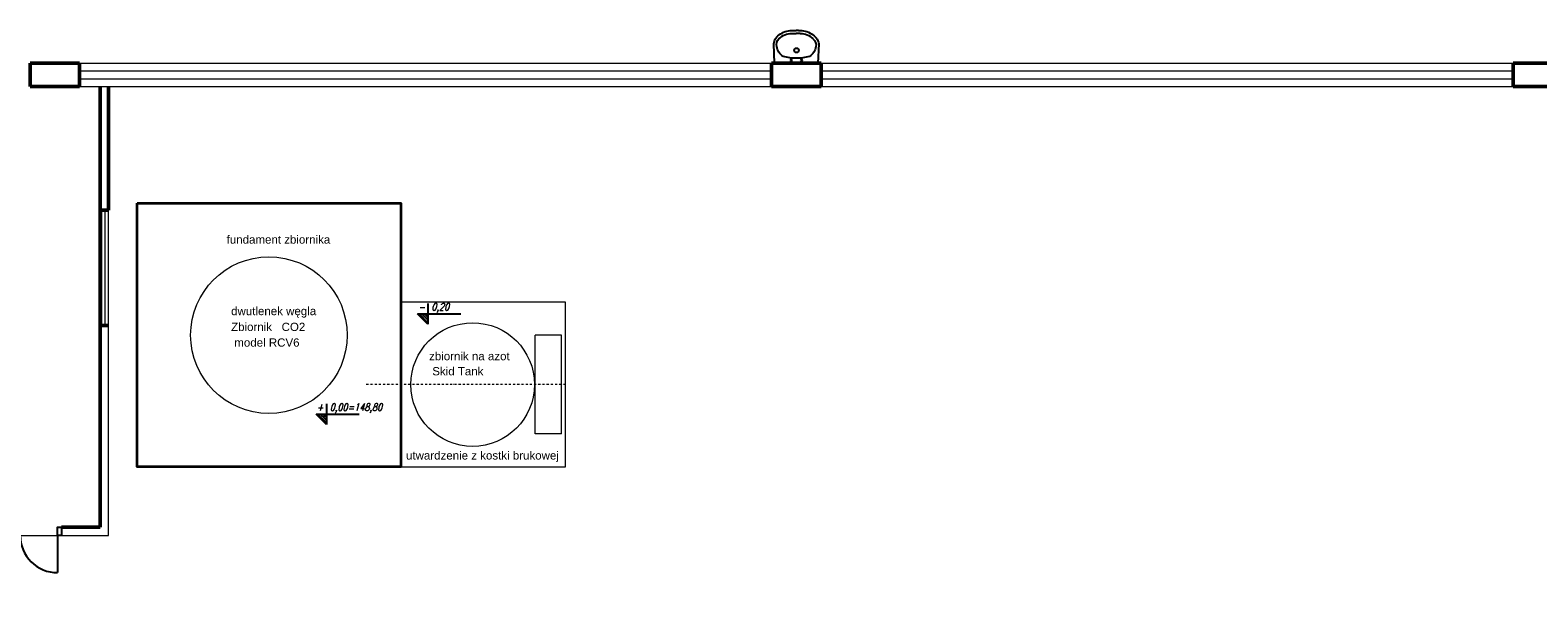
# Model space of a CAD drawing. Header units: millimetres. Extents: x 0 to 144098, y 0 to 90000.
# Tile 11 of 16: x 94070 to 112370, y 18350 to 25432. Entities that reach past the tile are written whole.
import ezdxf
from ezdxf.enums import TextEntityAlignment as Align

# ---------------------------------------------------------------- set-up
doc = ezdxf.new("R2010")
doc.units = ezdxf.units.MM
doc.linetypes.add('CENTER', pattern=[884.210526, 552.631579, -110.526316, 110.526316, -110.526316])
doc.linetypes.add('DASHDOTX2', pattern=[50.8, 25.4, -12.7, 0, -12.7])
for name, color, linetype in [('A-KOTY', 30, 'Continuous'), ('a__sciany_______', 9, 'Continuous'), ('a__stol_________', 46, 'Continuous'), ('a__stol___szklo_', 140, 'Continuous'), ('a__stol___wid___', 57, 'Continuous'), ('a__wyp____san___', 20, 'Continuous'), ('L-OSIE', 12, 'CENTER')]:
    doc.layers.add(name, color=color, linetype=linetype)
for name, color, linetype, lineweight in [('MIREK WYMIAR 50', 1, 'Continuous', 9), ('NAPISY 0.09', 210, 'Continuous', 9), ('OPISY', 4, 'Continuous', 13)]:
    doc.layers.add(name, color=color, linetype=linetype, lineweight=lineweight)
doc.styles.add('ROB', font='arial.ttf')
doc.styles.add('simplex', font='simplex.shx', dxfattribs={"bigfont": 'bigfont.shx'})

# ---------------------------------------------------------------- blocks, each defined once
blk = doc.blocks.new('umywalka 55')
for p, q in [((-26.6, 0), (-27.5, -23.8)), ((-26.6, 0), (0, 0)), ((26.6, 0), (0, 0)), ((26.6, 0), (27.5, -23.8)), ((-5.5, -36.2), (-0.4, -36.2)), ((4.6, -36.2), (-0.4, -36.2)), ((-3.3, -40), (-0.4, -40)), ((2.4, -40), (-0.4, -40))]:
    blk.add_line(p, q)
for centre in [(-6.4, -3.6), (6.2, -3.6)]:
    blk.add_circle(centre, 1.11)
for centre, radius, start, end in [((-8.9, -21.5), 14.8, 117.9548, 175.352), ((-2, -50), 43.8, 87.3734, 108.364), ((0.1, -15.7), 2.77, 90, 270), ((2, -50), 43.8, 71.636, 92.6266), ((0.1, -15.7), 2.77, 270, 90), ((8.9, -21.5), 14.8, 4.648, 62.0452), ((-11.2, -21.3), 16.5, 188.5365, 240.955), ((-15.4, -23.1), 8.74, 161.6833, 227.1392), ((-6.1, -15.9), 20.4, 221.8677, 271.8444), ((-4.3, -12.2), 27.8, 237.6337, 272.2566), ((3.5, -12.2), 27.8, 267.7434, 302.3663), ((5.3, -15.9), 20.4, 268.1556, 318.1323), ((10.3, -20.1), 17.5, 297.2409, 347.9851), ((14.7, -22.3), 9.17, 308.8146, 12.7077)]:
    blk.add_arc(centre, radius, start, end)
blk = doc.blocks.new('d150')
for p, q in [((5, 145), (50, 145)), ((5, 5), (100, 5))]:
    blk.add_line(p, q)
for points in [[(5, 150), (5, 145), (-5, 145), (-5, 150)], [(5, 0), (5, 5), (-5, 5), (-5, 0)]]:
    blk.add_lwpolyline(points, close=True)
for centre, radius, start, end in [((5, 145), 45, 270, 0), ((5, 5), 95, 0, 90)]:
    blk.add_arc(centre, radius, start, end)
blk = doc.blocks.new('KOTA2')
at = {"layer": 'A-KOTY'}
for p, q in [((0, 24.9), (0, 0)), ((0, 0), (-12.5, 12.5)), ((-12.5, 12.5), (39.9, 12.5))]:
    blk.add_line(p, q, dxfattribs=at)
at = {"layer": 'A-KOTY', "color": 8}
for p, q in [((0, 1.7), (-10.8, 12.5)), ((0, 5.1), (-7.4, 12.5)), ((0, 8.5), (-4, 12.5))]:
    blk.add_line(p, q, dxfattribs=at)
at = {"layer": 'A-KOTY', "color": 255, "style": 'simplex', "oblique": 15, "width": 0.8}
blk.add_attdef('+/-', text='', height=9, dxfattribs=at).set_placement((-3.6, 13.7), align=Align.BOTTOM_RIGHT)
blk.add_attdef('LEVEL', text='', height=9, dxfattribs=at).set_placement((4.2, 13.7), align=Align.BOTTOM_LEFT)

msp = doc.modelspace()

# ---------------------------------------------------------------- linework, layer by layer
at = {"layer": 'a__sciany_______', "linetype": 'ByBlock', "lineweight": 50}
for p, q in [((94670, 25030), (94070, 25030)), ((94070, 25030), (94070, 24750)), ((94670, 25030), (94670, 24750)), ((103670, 25030), (103070, 25030)), ((103070, 25030), (103070, 24750)), ((103670, 25030), (103670, 24750)), ((112670, 25030), (112070, 25030)), ((112070, 25030), (112070, 24750)), ((94670, 24750), (94070, 24750)), ((103670, 24750), (103070, 24750)), ((112670, 24750), (112070, 24750))]:
    msp.add_line(p, q, dxfattribs=at)
at = {"layer": 'a__sciany_______', "lineweight": 50}
for p, q in [((94920, 23250), (94920, 24750)), ((95020, 23250), (95020, 24750)), ((94920, 23250), (94920, 19400)), ((94920, 23250), (95020, 23250)), ((94920, 21850), (95020, 21850)), ((94450, 19400), (94920, 19400))]:
    msp.add_line(p, q, dxfattribs=at)
at = {"layer": 'a__sciany_______', "linetype": 'ByBlock', "lineweight": 18}
msp.add_lwpolyline([(87907, 19300), (95020, 19300), (95020, 23250)], dxfattribs=at)
at = {"layer": 'a__stol___szklo_', "linetype": 'ByBlock', "lineweight": 18}
for p, q in [((94670, 24940), (103070, 24940)), ((103670, 24940), (112070, 24940)), ((94670, 24840), (103070, 24840)), ((103670, 24840), (112070, 24840)), ((94939, 21850), (94939, 23250)), ((94982, 21850), (94982, 23250))]:
    msp.add_line(p, q, dxfattribs=at)
at = {"layer": 'a__stol___wid___', "linetype": 'ByBlock', "lineweight": 18}
for p, q in [((94670, 25030), (103070, 25030)), ((103670, 25030), (112070, 25030)), ((94670, 24750), (103070, 24750)), ((103670, 24750), (112070, 24750)), ((94920, 21850), (94920, 23250)), ((95020, 21850), (95020, 23250))]:
    msp.add_line(p, q, dxfattribs=at)
at = {"layer": 'L-OSIE', "color": 251, "linetype": 'DASHDOTX2', "lineweight": 5}
msp.add_line((100568, 21132), (98145, 21132), dxfattribs=at)
at = {"layer": 'MIREK WYMIAR 50', "lineweight": 9, "ltscale": 10}
for p, q in [((100568, 22132), (98568, 22132)), ((100568, 20132), (100568, 22132)), ((97608, 20748), (97655, 20748)), ((98568, 20132), (100568, 20132))]:
    msp.add_line(p, q, dxfattribs=at)
at = {"layer": 'MIREK WYMIAR 50', "color": 251, "lineweight": 5, "ltscale": 10}
for p, q in [((100199, 20533), (100199, 21732)), ((100521, 21732), (100199, 21732)), ((100521, 20533), (100521, 21732)), ((100521, 20533), (100199, 20533))]:
    msp.add_line(p, q, dxfattribs=at)
at = {"layer": 'MIREK WYMIAR 50', "lineweight": 35, "ltscale": 10}
msp.add_lwpolyline([(95368, 23332), (98568, 23332), (98568, 20132), (95368, 20132), (95368, 23332)], dxfattribs=at)
at = {"layer": 'MIREK WYMIAR 50', "color": 251, "lineweight": 5, "ltscale": 10}
for centre, radius in [((96968, 21732), 950), ((99441, 21132), 750)]:
    msp.add_circle(centre, radius, dxfattribs=at)

# ---------------------------------------------------------------- block references
at = {"layer": 'a__stol_________', "linetype": 'ByBlock', "lineweight": 18, "xscale": 10.00000000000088, "yscale": 10.00000000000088, "zscale": 10.00000000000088, "rotation": 270.0116296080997}
msp.add_blockref('d150', (92950, 19350), dxfattribs=at)
at = {"layer": 'a__wyp____san___', "linetype": 'ByBlock', "lineweight": 18, "xscale": -10, "yscale": 10, "zscale": 10, "rotation": 180}
msp.add_blockref('umywalka 55', (103370, 25030), dxfattribs=at)
at = {"layer": 'OPISY', "linetype": 'ByBlock', "xscale": 10, "yscale": 10, "zscale": 10}
for p, values in [((98898, 21865), {'+/-': '-', 'LEVEL': '0,20'}), ((97665, 20649), {'+/-': '+', 'LEVEL': '0,00=148,80'})]:
    msp.add_blockref('KOTA2', p, dxfattribs=at).add_auto_attribs(values)

# ---------------------------------------------------------------- texts
at = {"layer": 'NAPISY 0.09', "style": 'ROB'}
for s, p in [('fundament zbiornika', (96455, 22842)), ('dwutlenek węgla', (96509, 21974)), ('Zbiornik   CO2  ', (96509, 21782)), (' model RCV6', (96509, 21592)), ('zbiornik na azot ', (98912, 21427)), (' Skid Tank', (98912, 21244)), ('utwardzenie z kostki brukowej', (98632, 20222))]:
    msp.add_text(s, height=100, dxfattribs=at).set_placement(p)

doc.saveas('drawing.dxf')
